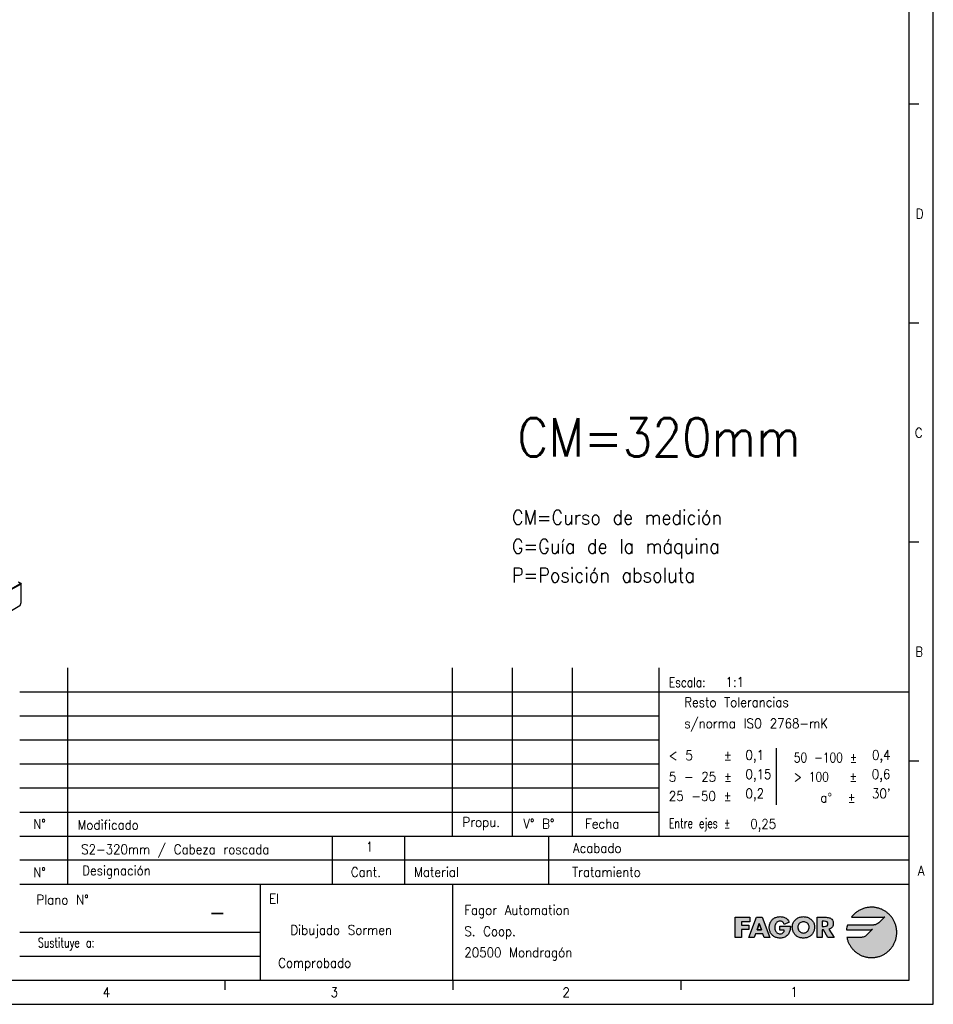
# Model space of a CAD drawing. Header units: millimetres. Extents: x -500 to 692, y -226 to 328.
# Tile 14 of 22: x -96 to 94, y -92 to 113. Entities that reach past the tile are written whole.
import ezdxf

# ---------------------------------------------------------------- set-up
doc = ezdxf.new("R2010")
doc.units = ezdxf.units.MM
doc.layers.add('1', color=7, linetype='Continuous')
doc.layers.add('LAYER_1', color=7, linetype='Continuous')
doc.styles.add('CONVERTER_11', font='txt.shx', dxfattribs={"width": 0.9})
doc.styles.add('CONVERTER_13', font='txt.shx', dxfattribs={"width": 0.81})
doc.styles.add('CONVERTER_14', font='txt.shx', dxfattribs={"width": 0.72})

# ---------------------------------------------------------------- blocks, each defined once
blk = doc.blocks.new('REGLA_S-320-T__15', base_point=(-812.4, -232.3))
at = {"color": 7, "linetype": 'Continuous'}
for p, q in [((-490, -30.6), (-477, -23.4)), ((-489.8, -31.3), (-476.7, -24)), ((-476.5, -23.4), (-479, -22)), ((-476.3, -24.2), (-476.3, -23.8)), ((-476.3, -42.1), (-476.3, -24.2)), ((-477.7, -46.5), (-489.8, -53.8))]:
    blk.add_line(p, q, dxfattribs=at)
at = {"color": 3, "linetype": 'Continuous'}
for p, q in [((-477, -23.4), (-479.3, -22.1)), ((-476.7, -24), (-477, -23.4))]:
    blk.add_line(p, q, dxfattribs=at)
at = {"color": 7, "linetype": 'Continuous'}
for points, knots in [([(-477, -23.4), (-476.9, -23.4), (-476.8, -23.3), (-476.6, -23.3), (-476.5, -23.4)], [0, 0, 0, 0, 0.2788376, 0.507372, 0.507372, 0.507372, 0.507372]), ([(-476.7, -24), (-476.6, -24), (-476.4, -23.9), (-476.3, -24.1), (-476.3, -24.2)], [0, 0, 0, 0, 0.2468009, 0.4954625, 0.4954625, 0.4954625, 0.4954625]), ([(-476.5, -23.4), (-476.5, -23.4), (-476.3, -23.5), (-476.3, -23.7), (-476.3, -23.8)], [0, 0, 0, 0, 0.2328484, 0.5182881, 0.5182881, 0.5182881, 0.5182881]), ([(-477.7, -46.5), (-477.6, -46.5), (-477.5, -46.4), (-477.5, -46.3), (-477.4, -46.3)], [0, 0, 0, 0, 0.1883154, 0.3957472, 0.3957472, 0.3957472, 0.3957472]), ([(-477.4, -46.3), (-477.1, -45.6), (-476.5, -44.3), (-476.4, -42.8), (-476.3, -42.1)], [0, 0, 0, 0, 2.254225, 4.290005, 4.290005, 4.290005, 4.290005])]:
    blk.add_open_spline(points, degree=3, knots=knots, dxfattribs=at)
blk = doc.blocks.new('REGLA_S2-320-T__16', base_point=(-812.4, -246.4))
blk.add_blockref('REGLA_S-320-T__15', (-812.4, -232.3))
blk = doc.blocks.new('Iso0', base_point=(-732.7, -185))
blk.add_blockref('REGLA_S2-320-T__16', (-812.4, -246.4))
blk = doc.blocks.new('tolerancias', base_point=(37.41, -57.22))
at = {"layer": '1', "color": 7}
blk.add_point((37.41, -57.22), dxfattribs=at)
blk = doc.blocks.new('_A2', base_point=(89.41, -87.22))
at = {"layer": '1', "linetype": 'Continuous'}
for points in [[(82.85, -75.44), (82.61, -75.57), (82.38, -75.65), (82.18, -75.7), (82.04, -75.71), (81.97, -75.72), (76.56, -75.72), (76.49, -75.96), (76.44, -76.2), (76.39, -76.45), (76.36, -76.7), (81.3, -76.7), (81.3, -76.7), (81.53, -76.67), (81.69, -76.61), (81.76, -76.58), (80.53, -77.81), (80.53, -77.81), (80.29, -78.01), (80.04, -78.15), (79.8, -78.24), (79.6, -78.28), (79.45, -78.3), (79.38, -78.31), (76.43, -78.31), (76.47, -78.47), (76.51, -78.64), (76.56, -78.8), (76.61, -78.96), (76.67, -79.12), (76.73, -79.27), (76.8, -79.42), (76.87, -79.57), (76.94, -79.72), (77.02, -79.86), (77.11, -80.01), (77.2, -80.15), (77.29, -80.28), (77.39, -80.41), (77.49, -80.54), (77.59, -80.67), (77.7, -80.79), (77.81, -80.91), (77.93, -81.03), (78.05, -81.14), (78.17, -81.25), (78.3, -81.35), (78.43, -81.45), (78.56, -81.55), (78.7, -81.64), (78.84, -81.73), (78.98, -81.82), (79.13, -81.9), (79.27, -81.97), (79.42, -82.04), (79.58, -82.11), (79.73, -82.17), (79.89, -82.23), (80.05, -82.28), (80.21, -82.32), (80.38, -82.37), (80.54, -82.4), (80.71, -82.43), (80.88, -82.46), (81.05, -82.48), (81.22, -82.49), (81.4, -82.5), (81.57, -82.5), (81.75, -82.5), (81.92, -82.49), (82.09, -82.48), (82.26, -82.46), (82.42, -82.43), (82.59, -82.41), (82.75, -82.37), (82.91, -82.33), (83.07, -82.29), (83.23, -82.24), (83.39, -82.18), (83.54, -82.12), (83.69, -82.06), (83.84, -81.99), (83.98, -81.92), (84.13, -81.84), (84.27, -81.76), (84.4, -81.67), (84.54, -81.59), (84.67, -81.49), (84.8, -81.39), (84.92, -81.29), (85.05, -81.19), (85.17, -81.08), (85.28, -80.97), (85.39, -80.85), (85.5, -80.73), (85.61, -80.61), (85.71, -80.49), (85.81, -80.36), (85.9, -80.22), (85.99, -80.09), (86.07, -79.95), (86.16, -79.81), (86.23, -79.67), (86.3, -79.52), (86.37, -79.38), (86.44, -79.23), (86.5, -79.07), (86.55, -78.92), (86.6, -78.76), (86.64, -78.6), (86.68, -78.44), (86.72, -78.28), (86.75, -78.11), (86.77, -77.94), (86.79, -77.77), (86.81, -77.6), (86.81, -77.43), (86.82, -77.26), (86.81, -77.09), (86.81, -76.92), (86.79, -76.74), (86.77, -76.58), (86.75, -76.41), (86.72, -76.24), (86.68, -76.08), (86.64, -75.92), (86.6, -75.76), (86.55, -75.6), (86.5, -75.45), (86.44, -75.29), (86.37, -75.14), (86.3, -75), (86.23, -74.85), (86.16, -74.71), (86.07, -74.57), (85.99, -74.43), (85.9, -74.3), (85.81, -74.16), (85.71, -74.03), (85.61, -73.91), (85.5, -73.79), (85.39, -73.67), (85.28, -73.55), (85.17, -73.44), (85.05, -73.33), (84.92, -73.23), (84.8, -73.13), (84.67, -73.03), (84.54, -72.94), (84.4, -72.85), (84.27, -72.76), (84.13, -72.68), (83.98, -72.6), (83.84, -72.53), (83.69, -72.46), (83.54, -72.4), (83.39, -72.34), (83.23, -72.28), (83.07, -72.23), (82.91, -72.19), (82.75, -72.15), (82.59, -72.12), (82.42, -72.09), (82.26, -72.06), (82.09, -72.04), (81.92, -72.03), (81.75, -72.02), (81.57, -72.02), (81.38, -72.02), (81.2, -72.03), (81.01, -72.05), (80.82, -72.07), (80.64, -72.1), (80.46, -72.13), (80.28, -72.18), (80.11, -72.22), (79.93, -72.28), (79.76, -72.34), (79.59, -72.4), (79.43, -72.47), (79.27, -72.55), (79.11, -72.63), (78.95, -72.71), (78.8, -72.81), (78.65, -72.9), (78.5, -73), (78.36, -73.11), (78.22, -73.22), (78.09, -73.34), (77.96, -73.46), (77.83, -73.58), (77.71, -73.71), (77.59, -73.84), (77.48, -73.98), (77.37, -74.12), (83.89, -74.12), (84.11, -74.08), (84.28, -74.03), (84.34, -74), (83.09, -75.25)], [(56.27, -74.12), (56.27, -75.04), (54.53, -75.04), (54.53, -75.74), (56.06, -75.74), (56.06, -76.66), (54.53, -76.66), (54.53, -78.31), (53.22, -78.31), (53.22, -74.12)], [(63.64, -74.23), (63.78, -74.32), (63.92, -74.42), (64.05, -74.54), (64.17, -74.67), (64.28, -74.82), (64.38, -74.98), (64.47, -75.15), (63.43, -75.59), (63.35, -75.4), (63.23, -75.24), (63.09, -75.1), (62.92, -75), (62.74, -74.94), (62.53, -74.92), (62.34, -74.94), (62.17, -74.98), (62.02, -75.06), (61.88, -75.16), (61.77, -75.27), (61.67, -75.41), (61.59, -75.56), (61.52, -75.72), (61.48, -75.89), (61.45, -76.07), (61.44, -76.24), (61.45, -76.42), (61.48, -76.59), (61.52, -76.76), (61.59, -76.92), (61.67, -77.07), (61.78, -77.21), (61.9, -77.32), (62.03, -77.42), (62.19, -77.49), (62.36, -77.54), (62.54, -77.55), (62.77, -77.53), (62.97, -77.47), (63.14, -77.37), (63.28, -77.23), (63.38, -77.05), (63.42, -76.82), (62.53, -76.82), (62.53, -75.97), (64.69, -75.97), (64.69, -76.17), (64.68, -76.36), (64.66, -76.55), (64.63, -76.74), (64.6, -76.92), (64.54, -77.1), (64.47, -77.28), (64.38, -77.45), (64.27, -77.62), (64.14, -77.79), (64, -77.93), (63.84, -78.05), (63.68, -78.16), (63.51, -78.25), (63.33, -78.32), (63.14, -78.38), (62.95, -78.42), (62.75, -78.44), (62.54, -78.45), (62.35, -78.44), (62.17, -78.42), (62, -78.39), (61.83, -78.35), (61.67, -78.3), (61.52, -78.24), (61.38, -78.17), (61.24, -78.08), (61.11, -77.99), (60.99, -77.89), (60.87, -77.78), (60.77, -77.66), (60.68, -77.53), (60.59, -77.39), (60.52, -77.25), (60.46, -77.1), (60.4, -76.94), (60.36, -76.77), (60.33, -76.6), (60.31, -76.42), (60.31, -76.24), (60.31, -76.04), (60.33, -75.86), (60.36, -75.68), (60.4, -75.51), (60.46, -75.35), (60.52, -75.19), (60.6, -75.05), (60.68, -74.91), (60.78, -74.78), (60.88, -74.65), (60.99, -74.54), (61.12, -74.44), (61.25, -74.35), (61.39, -74.26), (61.54, -74.19), (61.69, -74.13), (61.86, -74.07), (62.03, -74.03), (62.2, -74), (62.39, -73.99), (62.58, -73.98), (62.77, -73.99), (62.96, -74.01), (63.14, -74.04), (63.31, -74.09), (63.48, -74.15)]]:
    blk.add_hatch(color=2, dxfattribs=at).paths.add_polyline_path(points)
h = blk.add_hatch(color=2, dxfattribs=at)
h.paths.add_polyline_path([(58.82, -74.12), (60.4, -78.31), (59.24, -78.31), (58.96, -77.58), (57.46, -77.58), (57.17, -78.31), (56.02, -78.31), (57.63, -74.12)])
h.paths.add_polyline_path([(57.76, -76.75), (58.21, -75.41), (58.22, -75.41), (58.67, -76.75)], flags=16)
h = blk.add_hatch(color=2, dxfattribs=at)
h.paths.add_polyline_path([(68.08, -74.07), (68.24, -74.12), (68.4, -74.19), (68.55, -74.26), (68.69, -74.34), (68.83, -74.43), (68.96, -74.53), (69.08, -74.64), (69.19, -74.76), (69.3, -74.88), (69.39, -75.01), (69.48, -75.15), (69.55, -75.3), (69.61, -75.46), (69.66, -75.62), (69.7, -75.78), (69.72, -75.96), (69.73, -76.14), (69.72, -76.32), (69.7, -76.5), (69.67, -76.67), (69.63, -76.83), (69.58, -76.99), (69.52, -77.14), (69.45, -77.29), (69.37, -77.43), (69.28, -77.56), (69.18, -77.68), (69.07, -77.8), (68.95, -77.91), (68.83, -78.01), (68.7, -78.09), (68.56, -78.17), (68.41, -78.24), (68.26, -78.31), (68.1, -78.36), (67.94, -78.4), (67.77, -78.42), (67.59, -78.44), (67.41, -78.45), (67.23, -78.44), (67.05, -78.42), (66.88, -78.4), (66.72, -78.36), (66.56, -78.31), (66.4, -78.24), (66.26, -78.17), (66.12, -78.09), (65.99, -78.01), (65.86, -77.91), (65.75, -77.8), (65.64, -77.68), (65.54, -77.56), (65.45, -77.43), (65.37, -77.29), (65.3, -77.14), (65.24, -76.99), (65.18, -76.83), (65.14, -76.67), (65.12, -76.5), (65.1, -76.32), (65.09, -76.14), (65.1, -75.96), (65.12, -75.78), (65.16, -75.62), (65.21, -75.46), (65.27, -75.3), (65.34, -75.15), (65.42, -75.01), (65.52, -74.88), (65.62, -74.76), (65.74, -74.64), (65.86, -74.53), (65.99, -74.43), (66.13, -74.34), (66.27, -74.26), (66.42, -74.19), (66.58, -74.12), (66.74, -74.07), (66.9, -74.03), (67.07, -74), (67.24, -73.99), (67.41, -73.98), (67.58, -73.99), (67.75, -74), (67.92, -74.03)])
h.paths.add_polyline_path([(66.23, -76.14), (66.24, -76.33), (66.28, -76.51), (66.34, -76.68), (66.42, -76.84), (66.52, -76.97), (66.63, -77.1), (66.77, -77.2), (66.91, -77.28), (67.07, -77.34), (67.23, -77.38), (67.41, -77.39), (67.58, -77.38), (67.75, -77.34), (67.91, -77.28), (68.05, -77.2), (68.18, -77.1), (68.3, -76.97), (68.4, -76.84), (68.48, -76.68), (68.54, -76.51), (68.58, -76.33), (68.59, -76.14), (68.58, -75.97), (68.53, -75.8), (68.46, -75.65), (68.36, -75.5), (68.24, -75.37), (68.11, -75.26), (67.95, -75.17), (67.78, -75.1), (67.6, -75.05), (67.41, -75.04), (67.22, -75.05), (67.04, -75.1), (66.87, -75.17), (66.71, -75.26), (66.57, -75.37), (66.45, -75.5), (66.36, -75.65), (66.29, -75.8), (66.24, -75.97)], flags=16)
h = blk.add_hatch(color=2, dxfattribs=at)
h.paths.add_polyline_path([(72.55, -74.15), (72.73, -74.2), (72.9, -74.25), (73.05, -74.33), (73.19, -74.43), (73.31, -74.54), (73.42, -74.68), (73.5, -74.83), (73.56, -75), (73.6, -75.19), (73.61, -75.41), (73.6, -75.6), (73.56, -75.78), (73.5, -75.95), (73.42, -76.1), (73.32, -76.24), (73.2, -76.37), (73.05, -76.47), (72.88, -76.54), (72.69, -76.59), (73.78, -78.31), (72.49, -78.31), (71.57, -76.71), (71.32, -76.71), (71.32, -78.31), (70.23, -78.31), (70.23, -74.12), (72.15, -74.12), (72.36, -74.13)])
h.paths.add_polyline_path([(71.32, -76), (71.74, -76), (71.96, -75.99), (72.16, -75.94), (72.34, -75.86), (72.46, -75.7), (72.5, -75.47), (72.46, -75.25), (72.34, -75.09), (72.16, -75.01), (71.96, -74.96), (71.74, -74.95), (71.32, -74.95)], flags=16)
at = {"layer": '1', "color": 2, "linetype": 'Continuous'}
for p, q in [((94.41, -92.22), (94.41, 327.78)), ((91.41, 95.01), (89.41, 95.01)), ((91.41, 49.45), (89.41, 49.45)), ((91.41, 3.89), (89.41, 3.89)), ((-95.59, -27.22), (89.41, -27.22)), ((-95.59, -32.22), (37.41, -32.22)), ((-95.59, -37.22), (37.41, -37.22)), ((61.71, -38.96), (61.71, -50.69)), ((-95.59, -42.22), (37.41, -42.22)), ((91.41, -41.66), (89.41, -41.66)), ((-95.59, -47.22), (37.41, -47.22)), ((-95.59, -52.22), (37.41, -52.22)), ((89.41, -62.22), (-95.59, -62.22)), ((-95.59, -82.22), (-45.59, -82.22)), ((-52.84, -89.22), (-52.84, -87.22)), ((-5.42, -89.22), (-5.42, -87.22)), ((42, -89.22), (42, -87.22)), ((-499.59, -92.22), (94.41, -92.22))]:
    blk.add_line(p, q, dxfattribs=at)
at = {"layer": '1', "color": 7, "linetype": 'Continuous'}
for p, q in [((89.41, -87.22), (89.41, 322.78)), ((-85.59, -67.22), (-85.59, -22.22)), ((-5.59, -57.22), (-5.59, -22.22)), ((6.91, -57.22), (6.91, -22.22)), ((19.41, -57.22), (19.41, -22.22)), ((37.41, -57.22), (37.41, -22.22)), ((-95.59, -57.22), (89.41, -57.22)), ((-30.59, -57.22), (-30.59, -67.22)), ((-15.59, -57.22), (-15.59, -67.22)), ((14.41, -57.22), (14.41, -67.22)), ((-95.59, -67.22), (89.41, -67.22)), ((-45.59, -67.22), (-45.59, -77.22)), ((-5.59, -67.22), (-5.59, -87.22)), ((-95.59, -77.22), (-45.59, -77.22)), ((-45.59, -77.22), (-45.59, -82.22)), ((-45.59, -82.22), (-45.59, -87.22)), ((-479.59, -87.22), (89.41, -87.22))]:
    blk.add_line(p, q, dxfattribs=at)
at = {"layer": 'LAYER_1', "color": 2, "linetype": 'Continuous'}
for p, q in [((77.71, -73.71), (77.59, -73.84)), ((77.83, -73.58), (77.71, -73.71)), ((77.96, -73.46), (77.83, -73.58)), ((78.09, -73.34), (77.96, -73.46)), ((78.22, -73.22), (78.09, -73.34)), ((78.36, -73.11), (78.22, -73.22)), ((78.5, -73), (78.36, -73.11)), ((78.65, -72.9), (78.5, -73)), ((78.8, -72.81), (78.65, -72.9)), ((78.95, -72.71), (78.8, -72.81)), ((79.11, -72.63), (78.95, -72.71)), ((79.27, -72.55), (79.11, -72.63)), ((79.43, -72.47), (79.27, -72.55)), ((79.59, -72.4), (79.43, -72.47)), ((79.76, -72.34), (79.59, -72.4)), ((79.93, -72.28), (79.76, -72.34)), ((80.11, -72.22), (79.93, -72.28)), ((80.28, -72.18), (80.11, -72.22)), ((80.46, -72.13), (80.28, -72.18)), ((80.64, -72.1), (80.46, -72.13)), ((80.82, -72.07), (80.64, -72.1)), ((81.01, -72.05), (80.82, -72.07)), ((81.2, -72.03), (81.01, -72.05)), ((81.38, -72.02), (81.2, -72.03)), ((81.57, -72.02), (81.38, -72.02)), ((81.75, -72.02), (81.57, -72.02)), ((81.92, -72.03), (81.75, -72.02)), ((82.09, -72.04), (81.92, -72.03)), ((82.26, -72.06), (82.09, -72.04)), ((82.42, -72.09), (82.26, -72.06)), ((82.59, -72.12), (82.42, -72.09)), ((82.75, -72.15), (82.59, -72.12)), ((82.91, -72.19), (82.75, -72.15)), ((83.07, -72.23), (82.91, -72.19)), ((83.23, -72.28), (83.07, -72.23)), ((83.39, -72.34), (83.23, -72.28)), ((83.54, -72.4), (83.39, -72.34)), ((83.69, -72.46), (83.54, -72.4)), ((83.84, -72.53), (83.69, -72.46)), ((83.98, -72.6), (83.84, -72.53)), ((84.13, -72.68), (83.98, -72.6)), ((84.27, -72.76), (84.13, -72.68)), ((84.4, -72.85), (84.27, -72.76)), ((84.54, -72.94), (84.4, -72.85)), ((84.67, -73.03), (84.54, -72.94)), ((84.8, -73.13), (84.67, -73.03)), ((84.92, -73.23), (84.8, -73.13)), ((85.05, -73.33), (84.92, -73.23)), ((85.17, -73.44), (85.05, -73.33)), ((85.28, -73.55), (85.17, -73.44)), ((85.39, -73.67), (85.28, -73.55)), ((85.5, -73.79), (85.39, -73.67)), ((53.22, -74.12), (56.27, -74.12)), ((53.22, -78.31), (53.22, -74.12)), ((56.27, -75.04), (54.53, -75.04)), ((54.53, -75.04), (54.53, -75.74)), ((54.53, -75.74), (56.06, -75.74)), ((56.02, -78.31), (57.63, -74.12)), ((56.06, -75.74), (56.06, -76.66)), ((56.27, -74.12), (56.27, -75.04)), ((57.63, -74.12), (58.82, -74.12)), ((57.76, -76.75), (58.21, -75.41)), ((58.21, -75.41), (57.76, -76.75)), ((58.21, -75.41), (58.22, -75.41)), ((58.22, -75.41), (58.21, -75.41)), ((58.22, -75.41), (58.67, -76.75)), ((58.67, -76.75), (58.22, -75.41)), ((58.82, -74.12), (60.4, -78.31)), ((60.33, -75.86), (60.36, -75.68)), ((60.36, -75.68), (60.4, -75.51)), ((60.4, -75.51), (60.46, -75.35)), ((60.46, -75.35), (60.52, -75.19)), ((60.52, -75.19), (60.6, -75.05)), ((60.6, -75.05), (60.68, -74.91)), ((60.68, -74.91), (60.78, -74.78)), ((60.78, -74.78), (60.88, -74.65)), ((60.88, -74.65), (60.99, -74.54)), ((60.99, -74.54), (61.12, -74.44)), ((61.12, -74.44), (61.25, -74.35)), ((61.25, -74.35), (61.39, -74.26)), ((61.39, -74.26), (61.54, -74.19)), ((61.52, -75.72), (61.48, -75.89)), ((61.59, -75.56), (61.52, -75.72)), ((61.54, -74.19), (61.69, -74.13)), ((61.67, -75.41), (61.59, -75.56)), ((61.77, -75.27), (61.67, -75.41)), ((61.69, -74.13), (61.86, -74.07)), ((61.88, -75.16), (61.77, -75.27)), ((61.86, -74.07), (62.03, -74.03)), ((62.02, -75.06), (61.88, -75.16)), ((62.17, -74.98), (62.02, -75.06)), ((62.03, -74.03), (62.2, -74)), ((62.34, -74.94), (62.17, -74.98)), ((62.2, -74), (62.39, -73.99)), ((62.53, -74.92), (62.34, -74.94)), ((62.39, -73.99), (62.58, -73.98)), ((62.74, -74.94), (62.53, -74.92)), ((62.58, -73.98), (62.77, -73.99)), ((62.58, -73.98), (62.58, -73.98)), ((62.92, -75), (62.74, -74.94)), ((62.77, -73.99), (62.96, -74.01)), ((63.09, -75.1), (62.92, -75)), ((62.96, -74.01), (63.14, -74.04)), ((63.23, -75.24), (63.09, -75.1)), ((63.14, -74.04), (63.31, -74.09)), ((63.35, -75.4), (63.23, -75.24)), ((63.31, -74.09), (63.48, -74.15)), ((63.43, -75.59), (63.35, -75.4)), ((64.47, -75.15), (63.43, -75.59)), ((63.48, -74.15), (63.64, -74.23)), ((63.64, -74.23), (63.78, -74.32)), ((63.78, -74.32), (63.92, -74.42)), ((63.92, -74.42), (64.05, -74.54)), ((64.05, -74.54), (64.17, -74.67)), ((64.17, -74.67), (64.28, -74.82)), ((64.28, -74.82), (64.38, -74.98)), ((64.38, -74.98), (64.47, -75.15)), ((65.12, -75.78), (65.16, -75.62)), ((65.16, -75.62), (65.21, -75.46)), ((65.21, -75.46), (65.27, -75.3)), ((65.27, -75.3), (65.34, -75.15)), ((65.34, -75.15), (65.42, -75.01)), ((65.42, -75.01), (65.52, -74.88)), ((65.52, -74.88), (65.62, -74.76)), ((65.62, -74.76), (65.74, -74.64)), ((65.74, -74.64), (65.86, -74.53)), ((65.86, -74.53), (65.99, -74.43)), ((65.99, -74.43), (66.13, -74.34)), ((66.13, -74.34), (66.27, -74.26)), ((66.27, -74.26), (66.42, -74.19)), ((66.36, -75.65), (66.29, -75.8)), ((66.45, -75.5), (66.36, -75.65)), ((66.42, -74.19), (66.58, -74.12)), ((66.57, -75.37), (66.45, -75.5)), ((66.71, -75.26), (66.57, -75.37)), ((66.58, -74.12), (66.74, -74.07)), ((66.87, -75.17), (66.71, -75.26)), ((66.74, -74.07), (66.9, -74.03)), ((67.04, -75.1), (66.87, -75.17)), ((66.9, -74.03), (67.07, -74)), ((67.22, -75.05), (67.04, -75.1)), ((67.07, -74), (67.24, -73.99)), ((67.41, -75.04), (67.22, -75.05)), ((67.24, -73.99), (67.41, -73.98)), ((67.41, -73.98), (67.58, -73.99)), ((67.6, -75.05), (67.41, -75.04)), ((67.58, -73.99), (67.75, -74)), ((67.78, -75.1), (67.6, -75.05)), ((67.75, -74), (67.92, -74.03)), ((67.95, -75.17), (67.78, -75.1)), ((67.92, -74.03), (68.08, -74.07)), ((68.11, -75.26), (67.95, -75.17)), ((68.08, -74.07), (68.24, -74.12)), ((68.24, -75.37), (68.11, -75.26)), ((68.24, -74.12), (68.4, -74.19)), ((68.36, -75.5), (68.24, -75.37)), ((68.46, -75.65), (68.36, -75.5)), ((68.4, -74.19), (68.55, -74.26)), ((68.53, -75.8), (68.46, -75.65)), ((68.55, -74.26), (68.69, -74.34)), ((68.69, -74.34), (68.83, -74.43)), ((68.83, -74.43), (68.96, -74.53)), ((68.96, -74.53), (69.08, -74.64)), ((69.08, -74.64), (69.19, -74.76)), ((69.19, -74.76), (69.3, -74.88)), ((69.3, -74.88), (69.39, -75.01)), ((69.39, -75.01), (69.48, -75.15)), ((69.48, -75.15), (69.55, -75.3)), ((69.55, -75.3), (69.61, -75.46)), ((69.61, -75.46), (69.66, -75.62)), ((69.66, -75.62), (69.7, -75.78)), ((70.23, -74.12), (72.15, -74.12)), ((70.23, -78.31), (70.23, -74.12)), ((71.32, -74.95), (71.32, -76)), ((71.74, -74.95), (71.32, -74.95)), ((71.96, -74.96), (71.74, -74.95)), ((72.16, -75.01), (71.96, -74.96)), ((72.15, -74.12), (72.36, -74.13)), ((72.34, -75.09), (72.16, -75.01)), ((72.46, -75.25), (72.34, -75.09)), ((72.34, -75.86), (72.46, -75.7)), ((72.36, -74.13), (72.55, -74.15)), ((72.5, -75.47), (72.46, -75.25)), ((72.46, -75.7), (72.5, -75.47)), ((72.55, -74.15), (72.73, -74.2)), ((72.73, -74.2), (72.9, -74.25)), ((72.9, -74.25), (73.05, -74.33)), ((73.05, -74.33), (73.19, -74.43)), ((73.19, -74.43), (73.31, -74.54)), ((73.31, -74.54), (73.42, -74.68)), ((73.42, -74.68), (73.5, -74.83)), ((73.5, -74.83), (73.56, -75)), ((73.56, -75.78), (73.5, -75.95)), ((73.56, -75), (73.6, -75.19)), ((73.6, -75.6), (73.56, -75.78)), ((73.6, -75.19), (73.61, -75.41)), ((73.61, -75.41), (73.6, -75.6)), ((76.56, -75.72), (76.49, -75.96)), ((81.97, -75.72), (76.56, -75.72)), ((77.48, -73.98), (77.37, -74.12)), ((77.37, -74.12), (83.89, -74.12)), ((77.37, -74.12), (77.37, -74.12)), ((77.59, -73.84), (77.48, -73.98)), ((82.04, -75.71), (81.97, -75.72)), ((82.18, -75.7), (82.04, -75.71)), ((82.38, -75.65), (82.18, -75.7)), ((82.61, -75.57), (82.38, -75.65)), ((82.85, -75.44), (82.61, -75.57)), ((83.09, -75.25), (82.85, -75.44)), ((84.34, -74), (83.09, -75.25)), ((83.89, -74.12), (84.11, -74.08)), ((84.11, -74.08), (84.28, -74.03)), ((84.28, -74.03), (84.34, -74)), ((85.61, -73.91), (85.5, -73.79)), ((85.71, -74.03), (85.61, -73.91)), ((85.81, -74.16), (85.71, -74.03)), ((85.9, -74.3), (85.81, -74.16)), ((85.99, -74.43), (85.9, -74.3)), ((86.07, -74.57), (85.99, -74.43)), ((86.16, -74.71), (86.07, -74.57)), ((86.23, -74.85), (86.16, -74.71)), ((86.3, -75), (86.23, -74.85)), ((86.37, -75.14), (86.3, -75)), ((86.44, -75.29), (86.37, -75.14)), ((86.5, -75.45), (86.44, -75.29)), ((86.55, -75.6), (86.5, -75.45)), ((86.6, -75.76), (86.55, -75.6)), ((86.64, -75.92), (86.6, -75.76)), ((54.53, -76.66), (54.53, -78.31)), ((56.06, -76.66), (54.53, -76.66)), ((57.46, -77.58), (57.17, -78.31)), ((58.96, -77.58), (57.46, -77.58)), ((58.67, -76.75), (57.76, -76.75)), ((57.76, -76.75), (58.67, -76.75)), ((59.24, -78.31), (58.96, -77.58)), ((60.31, -76.04), (60.33, -75.86)), ((60.31, -76.24), (60.31, -76.04)), ((60.31, -76.24), (60.31, -76.24)), ((60.31, -76.42), (60.31, -76.24)), ((60.33, -76.6), (60.31, -76.42)), ((60.36, -76.77), (60.33, -76.6)), ((60.4, -76.94), (60.36, -76.77)), ((60.46, -77.1), (60.4, -76.94)), ((60.52, -77.25), (60.46, -77.1)), ((60.59, -77.39), (60.52, -77.25)), ((60.68, -77.53), (60.59, -77.39)), ((60.77, -77.66), (60.68, -77.53)), ((60.87, -77.78), (60.77, -77.66)), ((60.99, -77.89), (60.87, -77.78)), ((61.45, -76.07), (61.44, -76.24)), ((61.44, -76.24), (61.45, -76.42)), ((61.48, -75.89), (61.45, -76.07)), ((61.45, -76.42), (61.48, -76.59)), ((61.48, -76.59), (61.52, -76.76)), ((61.52, -76.76), (61.59, -76.92)), ((61.59, -76.92), (61.67, -77.07)), ((61.67, -77.07), (61.78, -77.21)), ((61.78, -77.21), (61.9, -77.32)), ((61.9, -77.32), (62.03, -77.42)), ((62.03, -77.42), (62.19, -77.49)), ((62.19, -77.49), (62.36, -77.54)), ((62.36, -77.54), (62.54, -77.55)), ((62.53, -75.97), (64.69, -75.97)), ((62.53, -76.82), (62.53, -75.97)), ((63.42, -76.82), (62.53, -76.82)), ((62.54, -77.55), (62.77, -77.53)), ((62.54, -77.55), (62.54, -77.55)), ((62.77, -77.53), (62.97, -77.47)), ((62.97, -77.47), (63.14, -77.37)), ((63.14, -77.37), (63.28, -77.23)), ((63.28, -77.23), (63.38, -77.05)), ((63.38, -77.05), (63.42, -76.82)), ((64.14, -77.79), (64, -77.93)), ((64.27, -77.62), (64.14, -77.79)), ((64.38, -77.45), (64.27, -77.62)), ((64.47, -77.28), (64.38, -77.45)), ((64.54, -77.1), (64.47, -77.28)), ((64.6, -76.92), (64.54, -77.1)), ((64.63, -76.74), (64.6, -76.92)), ((64.66, -76.55), (64.63, -76.74)), ((64.68, -76.36), (64.66, -76.55)), ((64.69, -76.17), (64.68, -76.36)), ((64.69, -75.97), (64.69, -76.17)), ((65.09, -76.14), (65.1, -75.96)), ((65.09, -76.14), (65.09, -76.14)), ((65.1, -76.32), (65.09, -76.14)), ((65.1, -75.96), (65.12, -75.78)), ((65.12, -76.5), (65.1, -76.32)), ((65.14, -76.67), (65.12, -76.5)), ((65.18, -76.83), (65.14, -76.67)), ((65.24, -76.99), (65.18, -76.83)), ((65.3, -77.14), (65.24, -76.99)), ((65.37, -77.29), (65.3, -77.14)), ((65.45, -77.43), (65.37, -77.29)), ((65.54, -77.56), (65.45, -77.43)), ((65.64, -77.68), (65.54, -77.56)), ((65.75, -77.8), (65.64, -77.68)), ((65.86, -77.91), (65.75, -77.8)), ((66.24, -75.97), (66.23, -76.14)), ((66.23, -76.14), (66.24, -76.33)), ((66.29, -75.8), (66.24, -75.97)), ((66.24, -76.33), (66.28, -76.51)), ((66.28, -76.51), (66.34, -76.68)), ((66.34, -76.68), (66.42, -76.84)), ((66.42, -76.84), (66.52, -76.97)), ((66.52, -76.97), (66.63, -77.1)), ((66.63, -77.1), (66.77, -77.2)), ((66.77, -77.2), (66.91, -77.28)), ((66.91, -77.28), (67.07, -77.34)), ((67.07, -77.34), (67.23, -77.38)), ((67.23, -77.38), (67.41, -77.39)), ((67.41, -77.39), (67.58, -77.38)), ((67.58, -77.38), (67.75, -77.34)), ((67.75, -77.34), (67.91, -77.28)), ((67.91, -77.28), (68.05, -77.2)), ((68.05, -77.2), (68.18, -77.1)), ((68.18, -77.1), (68.3, -76.97)), ((68.3, -76.97), (68.4, -76.84)), ((68.4, -76.84), (68.48, -76.68)), ((68.48, -76.68), (68.54, -76.51)), ((68.58, -75.97), (68.53, -75.8)), ((68.54, -76.51), (68.58, -76.33)), ((68.59, -76.14), (68.58, -75.97)), ((68.58, -76.33), (68.59, -76.14)), ((68.59, -76.14), (68.59, -76.14)), ((69.07, -77.8), (68.95, -77.91)), ((69.18, -77.68), (69.07, -77.8)), ((69.28, -77.56), (69.18, -77.68)), ((69.37, -77.43), (69.28, -77.56)), ((69.45, -77.29), (69.37, -77.43)), ((69.52, -77.14), (69.45, -77.29)), ((69.58, -76.99), (69.52, -77.14)), ((69.63, -76.83), (69.58, -76.99)), ((69.67, -76.67), (69.63, -76.83)), ((69.7, -76.5), (69.67, -76.67)), ((69.7, -75.78), (69.72, -75.96)), ((69.72, -76.32), (69.7, -76.5)), ((69.72, -75.96), (69.73, -76.14)), ((69.73, -76.14), (69.72, -76.32)), ((69.73, -76.14), (69.73, -76.14)), ((71.32, -76), (71.74, -76)), ((71.32, -76.71), (71.32, -78.31)), ((71.57, -76.71), (71.32, -76.71)), ((72.49, -78.31), (71.57, -76.71)), ((71.74, -76), (71.96, -75.99)), ((71.96, -75.99), (72.16, -75.94)), ((72.16, -75.94), (72.34, -75.86)), ((72.88, -76.54), (72.69, -76.59)), ((72.69, -76.59), (73.78, -78.31)), ((73.05, -76.47), (72.88, -76.54)), ((73.2, -76.37), (73.05, -76.47)), ((73.32, -76.24), (73.2, -76.37)), ((73.42, -76.1), (73.32, -76.24)), ((73.5, -75.95), (73.42, -76.1)), ((76.39, -76.45), (76.36, -76.7)), ((76.36, -76.7), (81.3, -76.7)), ((76.44, -76.2), (76.39, -76.45)), ((76.49, -75.96), (76.44, -76.2)), ((80.53, -77.81), (80.29, -78.01)), ((81.76, -76.58), (80.53, -77.81)), ((80.53, -77.81), (80.53, -77.81)), ((81.3, -76.7), (81.53, -76.67)), ((81.3, -76.7), (81.3, -76.7)), ((81.53, -76.67), (81.69, -76.61)), ((81.69, -76.61), (81.76, -76.58)), ((86.68, -76.08), (86.64, -75.92)), ((86.72, -76.24), (86.68, -76.08)), ((86.75, -76.41), (86.72, -76.24)), ((86.77, -76.58), (86.75, -76.41)), ((86.79, -76.74), (86.77, -76.58)), ((86.77, -77.94), (86.79, -77.77)), ((86.81, -76.92), (86.79, -76.74)), ((86.79, -77.77), (86.81, -77.6)), ((86.81, -77.09), (86.81, -76.92)), ((86.82, -77.26), (86.81, -77.09)), ((86.81, -77.43), (86.82, -77.26)), ((86.81, -77.6), (86.81, -77.43)), ((86.82, -77.26), (86.82, -77.26)), ((54.53, -78.31), (53.22, -78.31)), ((57.17, -78.31), (56.02, -78.31)), ((60.4, -78.31), (59.24, -78.31)), ((61.11, -77.99), (60.99, -77.89)), ((61.24, -78.08), (61.11, -77.99)), ((61.38, -78.17), (61.24, -78.08)), ((61.52, -78.24), (61.38, -78.17)), ((61.67, -78.3), (61.52, -78.24)), ((61.83, -78.35), (61.67, -78.3)), ((62, -78.39), (61.83, -78.35)), ((62.17, -78.42), (62, -78.39)), ((62.35, -78.44), (62.17, -78.42)), ((62.54, -78.45), (62.35, -78.44)), ((62.75, -78.44), (62.54, -78.45)), ((62.95, -78.42), (62.75, -78.44)), ((63.14, -78.38), (62.95, -78.42)), ((63.33, -78.32), (63.14, -78.38)), ((63.51, -78.25), (63.33, -78.32)), ((63.68, -78.16), (63.51, -78.25)), ((63.84, -78.05), (63.68, -78.16)), ((64, -77.93), (63.84, -78.05)), ((65.99, -78.01), (65.86, -77.91)), ((66.12, -78.09), (65.99, -78.01)), ((66.26, -78.17), (66.12, -78.09)), ((66.4, -78.24), (66.26, -78.17)), ((66.56, -78.31), (66.4, -78.24)), ((66.72, -78.36), (66.56, -78.31)), ((66.88, -78.4), (66.72, -78.36)), ((67.05, -78.42), (66.88, -78.4)), ((67.23, -78.44), (67.05, -78.42)), ((67.41, -78.45), (67.23, -78.44)), ((67.59, -78.44), (67.41, -78.45)), ((67.77, -78.42), (67.59, -78.44)), ((67.94, -78.4), (67.77, -78.42)), ((68.1, -78.36), (67.94, -78.4)), ((68.26, -78.31), (68.1, -78.36)), ((68.41, -78.24), (68.26, -78.31)), ((68.56, -78.17), (68.41, -78.24)), ((68.7, -78.09), (68.56, -78.17)), ((68.83, -78.01), (68.7, -78.09)), ((68.95, -77.91), (68.83, -78.01)), ((71.32, -78.31), (70.23, -78.31)), ((73.78, -78.31), (72.49, -78.31)), ((76.43, -78.31), (76.47, -78.47)), ((79.38, -78.31), (76.43, -78.31)), ((76.47, -78.47), (76.51, -78.64)), ((76.51, -78.64), (76.56, -78.8)), ((76.56, -78.8), (76.61, -78.96)), ((76.61, -78.96), (76.67, -79.12)), ((76.67, -79.12), (76.73, -79.27)), ((76.73, -79.27), (76.8, -79.42)), ((76.8, -79.42), (76.87, -79.57)), ((76.87, -79.57), (76.94, -79.72)), ((76.94, -79.72), (77.02, -79.86)), ((77.02, -79.86), (77.11, -80.01)), ((79.45, -78.3), (79.38, -78.31)), ((79.6, -78.28), (79.45, -78.3)), ((79.8, -78.24), (79.6, -78.28)), ((80.04, -78.15), (79.8, -78.24)), ((80.29, -78.01), (80.04, -78.15)), ((86.07, -79.95), (86.16, -79.81)), ((86.16, -79.81), (86.23, -79.67)), ((86.23, -79.67), (86.3, -79.52)), ((86.3, -79.52), (86.37, -79.38)), ((86.37, -79.38), (86.44, -79.23)), ((86.44, -79.23), (86.5, -79.07)), ((86.5, -79.07), (86.55, -78.92)), ((86.55, -78.92), (86.6, -78.76)), ((86.6, -78.76), (86.64, -78.6)), ((86.64, -78.6), (86.68, -78.44)), ((86.68, -78.44), (86.72, -78.28)), ((86.72, -78.28), (86.75, -78.11)), ((86.75, -78.11), (86.77, -77.94)), ((77.11, -80.01), (77.2, -80.15)), ((77.2, -80.15), (77.29, -80.28)), ((77.29, -80.28), (77.39, -80.41)), ((77.39, -80.41), (77.49, -80.54)), ((77.49, -80.54), (77.59, -80.67)), ((77.59, -80.67), (77.7, -80.79)), ((77.7, -80.79), (77.81, -80.91)), ((77.81, -80.91), (77.93, -81.03)), ((77.93, -81.03), (78.05, -81.14)), ((78.05, -81.14), (78.17, -81.25)), ((78.17, -81.25), (78.3, -81.35)), ((78.3, -81.35), (78.43, -81.45)), ((78.43, -81.45), (78.56, -81.55)), ((78.56, -81.55), (78.7, -81.64)), ((78.7, -81.64), (78.84, -81.73)), ((78.84, -81.73), (78.98, -81.82)), ((78.98, -81.82), (79.13, -81.9)), ((79.13, -81.9), (79.27, -81.97)), ((83.84, -81.99), (83.98, -81.92)), ((83.98, -81.92), (84.13, -81.84)), ((84.13, -81.84), (84.27, -81.76)), ((84.27, -81.76), (84.4, -81.67)), ((84.4, -81.67), (84.54, -81.59)), ((84.54, -81.59), (84.67, -81.49)), ((84.67, -81.49), (84.8, -81.39)), ((84.8, -81.39), (84.92, -81.29)), ((84.92, -81.29), (85.05, -81.19)), ((85.05, -81.19), (85.17, -81.08)), ((85.17, -81.08), (85.28, -80.97)), ((85.28, -80.97), (85.39, -80.85)), ((85.39, -80.85), (85.5, -80.73)), ((85.5, -80.73), (85.61, -80.61)), ((85.61, -80.61), (85.71, -80.49)), ((85.71, -80.49), (85.81, -80.36)), ((85.81, -80.36), (85.9, -80.22)), ((85.9, -80.22), (85.99, -80.09)), ((85.99, -80.09), (86.07, -79.95)), ((79.27, -81.97), (79.42, -82.04)), ((79.42, -82.04), (79.58, -82.11)), ((79.58, -82.11), (79.73, -82.17)), ((79.73, -82.17), (79.89, -82.23)), ((79.89, -82.23), (80.05, -82.28)), ((80.05, -82.28), (80.21, -82.32)), ((80.21, -82.32), (80.38, -82.37)), ((80.38, -82.37), (80.54, -82.4)), ((80.54, -82.4), (80.71, -82.43)), ((80.71, -82.43), (80.88, -82.46)), ((80.88, -82.46), (81.05, -82.48)), ((81.05, -82.48), (81.22, -82.49)), ((81.22, -82.49), (81.4, -82.5)), ((81.4, -82.5), (81.57, -82.5)), ((81.57, -82.5), (81.75, -82.5)), ((81.57, -82.5), (81.57, -82.5)), ((81.75, -82.5), (81.92, -82.49)), ((81.92, -82.49), (82.09, -82.48)), ((82.09, -82.48), (82.26, -82.46)), ((82.26, -82.46), (82.42, -82.43)), ((82.42, -82.43), (82.59, -82.41)), ((82.59, -82.41), (82.75, -82.37)), ((82.75, -82.37), (82.91, -82.33)), ((82.91, -82.33), (83.07, -82.29)), ((83.07, -82.29), (83.23, -82.24)), ((83.23, -82.24), (83.39, -82.18)), ((83.39, -82.18), (83.54, -82.12)), ((83.54, -82.12), (83.69, -82.06)), ((83.69, -82.06), (83.84, -81.99))]:
    blk.add_line(p, q, dxfattribs=at)
at = {"layer": '1'}
blk.add_blockref('tolerancias', (37.41, -57.22), dxfattribs=at)
at = {"layer": '1', "color": 2}
for s, style, width, p in [('Escala:', 'CONVERTER_13', 0.81, (39.41, -26.22)), ('El', 'CONVERTER_11', 0.9, (-43.73, -71.22))]:
    blk.add_text(s, height=2, dxfattribs=dict(at, style=style, width=width)).set_placement(p)
for s, insert, char_height, attachment_point, line_spacing_factor, style in [('D', (92.4, 72.23), 2, 6, 1.20048, 'CONVERTER_11'), ('C', (92.19, 26.67), 2, 6, 1.20048, 'CONVERTER_11'), ('B', (92.27, -18.88), 2, 6, 1.20048, 'CONVERTER_11'), ('Resto Tolerancias\\Ps/norma ISO 2768-mK', (42.62, -31.91), 2, 4, 1.320528, 'CONVERTER_11'), ('< 5    ±', (39.41, -41.44), 2, 7, 1.320528, 'CONVERTER_11'), ('0,1              0,4', (55.35, -40.66), 2, 4, 1.20048, 'CONVERTER_11'), ('50 -100 ±', (65.41, -41.9), 2, 7, 1.320528, 'CONVERTER_13'), ('5 - 25 ±', (39.41, -45.9), 2, 7, 1.320528, 'CONVERTER_11'), ('0,15             0,6', (55.35, -44.66), 2, 4, 1.20048, 'CONVERTER_11'), ('> 100   ±', (65.41, -45.9), 2, 7, 1.320528, 'CONVERTER_13'), ('a{\\Fgdt;~}  ±', (70.94, -50.22), 2, 7, 1.320528, 'CONVERTER_11'), ('25 -50 ±', (39.41, -49.9), 2, 7, 1.320528, 'CONVERTER_11'), ("0,2              30'", (55.35, -48.66), 2, 4, 1.20048, 'CONVERTER_11'), ('Fecha', (22.01, -54.65), 2, 4, 1.320528, 'CONVERTER_11'), ('N%%d', (-91.47, -54.72), 2, 5, 1.320528, 'CONVERTER_11'), ('Modificado', (-83.56, -54.88), 2, 4, 1.320528, 'CONVERTER_11'), ('Propu.', (-3.5, -54.65), 2, 4, 1.320528, 'CONVERTER_11'), ('V%%d B%%d', (9.15, -54.65), 2, 4, 1.20048, 'CONVERTER_11'), ('Entre ejes ±', (39.41, -56.22), 2, 7, 1.320528, 'CONVERTER_14'), ('  0,25', (53.13, -55), 2, 4, 1.20048, 'CONVERTER_11'), ('1', (-23.59, -59.45), 2, 4, 1.20048, 'CONVERTER_11'), ('Acabado', (29.58, -59.72), 2, 6, 1.320528, 'CONVERTER_11'), ('N%%d', (-91.47, -64.79), 2, 5, 1.320528, 'CONVERTER_11'), ('Designación', (-82.59, -64.72), 2, 4, 1.320528, 'CONVERTER_11'), ('Cant.', (-23.59, -64.72), 2, 5, 1.320528, 'CONVERTER_11'), ('Material', (-13.59, -64.72), 2, 4, 1.320528, 'CONVERTER_11'), ('Tratamiento', (33.58, -64.72), 2, 6, 1.320528, 'CONVERTER_11'), ('A', (92.56, -64.44), 2, 6, 1.20048, 'CONVERTER_11'), ('Plano N%%d', (-81.25, -70.47), 2, 6, 1.320528, 'CONVERTER_11'), ('Fagor Automation\\PS. Coop.\\P20500 Mondragón', (-3.11, -77.35), 2, 4, 1.320528, 'CONVERTER_11'), ('-', (-54.46, -73.09), 3.5, 5, 1.320528, 'CONVERTER_11'), ('Dibujado Sormen', (-18.17, -77.08), 2, 6, 1.320528, 'CONVERTER_11'), ('Sustituye a:', (-80.03, -79.72), 2, 6, 1.320528, 'CONVERTER_14'), ('Comprobado', (-26.64, -83.93), 2, 6, 1.320528, 'CONVERTER_11'), ('4', (-78.31, -89.7), 2, 4, 1.20048, 'CONVERTER_11'), ('3', (-30.93, -89.7), 2, 4, 1.20048, 'CONVERTER_11'), ('2', (17.29, -89.73), 2, 4, 1.20048, 'CONVERTER_11'), ('1', (64.7, -89.65), 2, 4, 1.20048, 'CONVERTER_11')]:
    blk.add_mtext(s, dxfattribs=dict(at, insert=insert, char_height=char_height, attachment_point=attachment_point, line_spacing_factor=line_spacing_factor, style=style))

msp = doc.modelspace()

# ---------------------------------------------------------------- block references
msp.add_blockref('_A2', (89.41, -87.22))
at = {"xscale": 0.2, "yscale": 0.2, "zscale": 0.2}
msp.add_blockref('Iso0', (-146.55, -37), dxfattribs=at)

# ---------------------------------------------------------------- texts
at = {"layer": '1', "color": 2, "style": 'CONVERTER_11', "width": 0.9}
for s, height, p in [('CM=320mm', 8, (7.89, 21.72)), ('1:1', 2, (51.19, -26.19)), ('S2-320mm / Cabeza roscada', 2, (-82.8, -60.98))]:
    msp.add_text(s, height=height, dxfattribs=at).set_placement(p)
at = {"layer": '1', "color": 2, "insert": (6.79, -4.45), "char_height": 3, "attachment_point": 7, "line_spacing_factor": 1.20048, "style": 'CONVERTER_11'}
msp.add_mtext('CM=Curso de medición\\PG=Guía de la máquina\\PP=Posición absoluta', dxfattribs=at)

doc.saveas('drawing.dxf')
